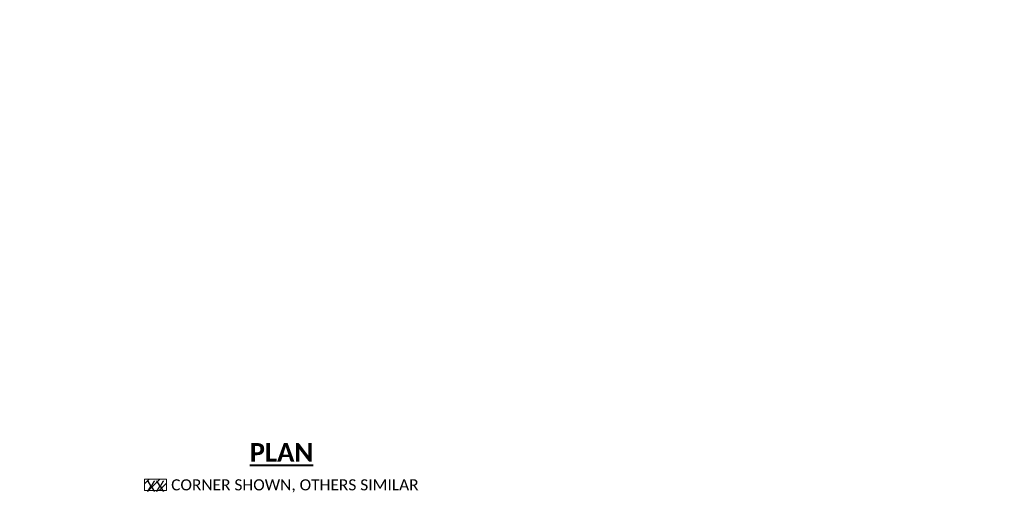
# Model space of a CAD drawing. Extents: x 625 to 2299, y 1056 to 1310.
# Tile 4 of 16: x 703 to 835, y 1160 to 1224. Entities that reach past the tile are written whole.
import ezdxf
from ezdxf.enums import TextEntityAlignment as Align

# ---------------------------------------------------------------- set-up
doc = ezdxf.new("R2010")
doc.units = 0
doc.header["$MEASUREMENT"] = 0
doc.layers.add('B_ANNO_DESIGN_NOTES', color=1, linetype='Continuous', lineweight=18, true_color=0xff0000)
doc.layers.add('B_ANNO_TEXT', color=7, linetype='Continuous', lineweight=18)
doc.layers.add('B_ANNO_TEXT_TITLE', color=7, linetype='Continuous', lineweight=40)
doc.styles.add('Annotative', font='calibri.ttf', dxfattribs={"height": 0.0625})
doc.styles.get("Standard").update_dxf_attribs({"font": 'calibri.ttf'})
doc.styles.add('Title', font='calibrib.ttf', dxfattribs={"height": 0.125})

# ---------------------------------------------------------------- blocks, each defined once
blk = doc.blocks.new('INS_SS42_BASE')
at = {"layer": 'B_ANNO_DESIGN_NOTES'}
h = blk.add_hatch(dxfattribs=at)
h.set_pattern_fill('ANSI31', color=256, scale=8)
h.set_pattern_definition([(45, (95.0886, 104.3849), (-0.7071, 0.7071), [])])
h.paths.add_polyline_path([(94.66, 103.97), (97.6, 103.97), (97.6, 102.47), (94.66, 102.47)])
blk.add_lwpolyline([(94.66, 103.97), (97.6, 103.97), (97.6, 102.47), (94.66, 102.47)], close=True, dxfattribs=at)
at = {"lineweight": 30, "flags": 104}
for tag, p in [('SUB1', (311.28, 226.1, 1.68)), ('SUB2', (319.28, 226.1, 1.68))]:
    blk.add_attdef(tag, text='', height=1.5, dxfattribs=at).set_placement(p, align=Align.MIDDLE_CENTER)
at = {"layer": 'B_ANNO_TEXT', "insert": (131.56, 103.97), "char_height": 1.5001, "attachment_point": 3, "style": 'Annotative'}
blk.add_mtext('      CORNER SHOWN, OTHERS SIMILAR', dxfattribs=at)
at = {"layer": 'B_ANNO_TEXT', "lineweight": 30, "flags": 104}
for tag, p in [('SUB1', (311.28, 226.1)), ('SUB2', (319.28, 226.1))]:
    blk.add_attdef(tag, text='', height=1.5, dxfattribs=at).set_placement(p, align=Align.MIDDLE_CENTER)
at = {"layer": 'B_ANNO_TEXT', "style": 'Annotative'}
for tag, p in [('CORNER1', (97.36, 101.83)), ('CORNER2', (98.57, 3.31))]:
    blk.add_attdef(tag, text='', height=1.5, dxfattribs=at).set_placement(p, align=Align.BOTTOM_RIGHT)
at = {"layer": 'B_ANNO_TEXT_TITLE', "insert": (113.1, 107.6), "char_height": 2.5, "attachment_point": 5, "line_spacing_factor": 0.8, "style": 'Title', "bg_fill": 3, "box_fill_scale": 1.5, "bg_fill_color": 255, "bg_fill_transparency": 0}
blk.add_mtext('{\\LPLAN}', dxfattribs=at)

msp = doc.modelspace()

# ---------------------------------------------------------------- block references
ref = msp.add_blockref('INS_SS42_BASE', (624.94, 1058.3))
ref.add_attrib('CORNER1', 'XX', dxfattribs={"layer": 'B_ANNO_TEXT', "height": 1.5, "style": 'Annotative'}).set_placement((722.3, 1160.13), align=Align.BOTTOM_RIGHT)

doc.saveas('drawing.dxf')
